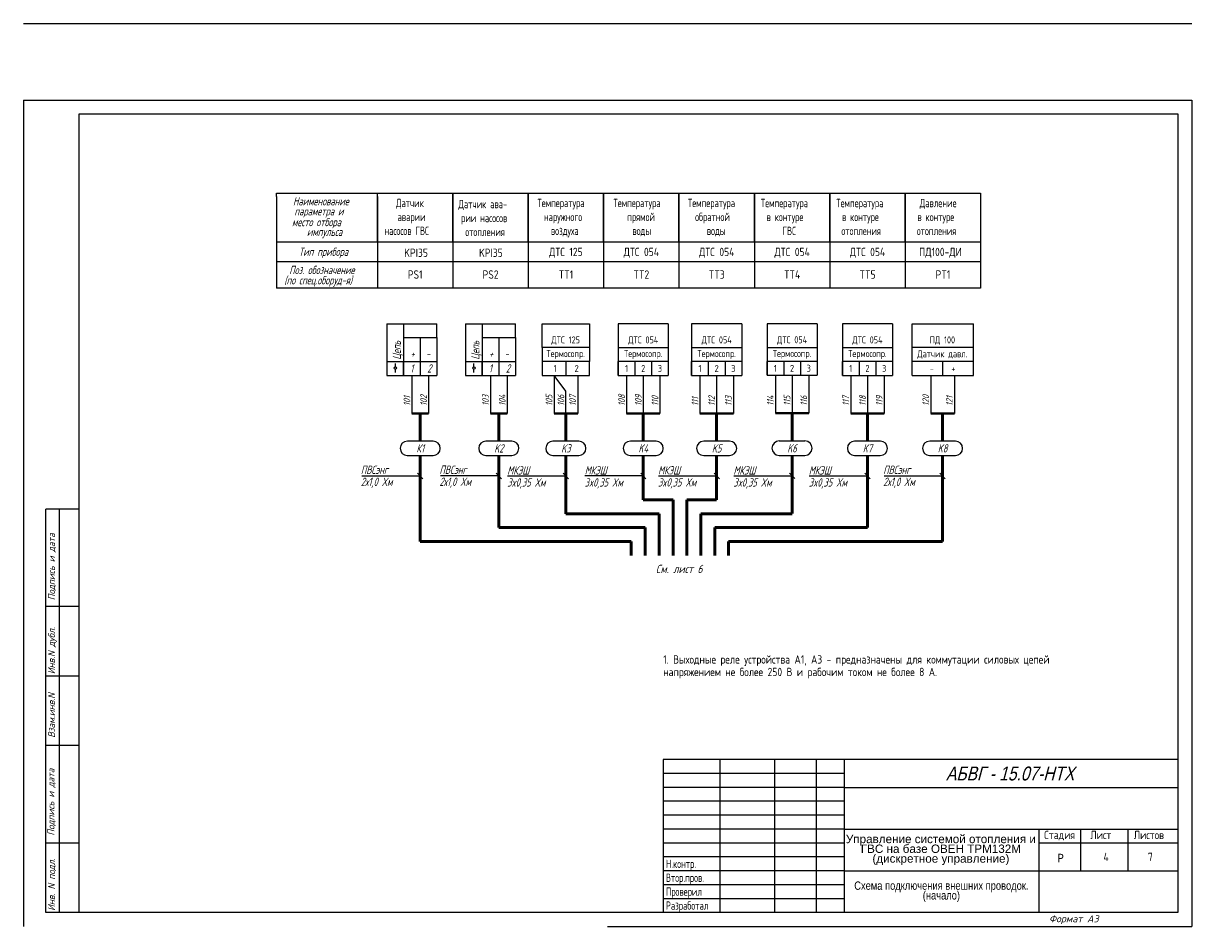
# Model space of a CAD drawing. Header units: millimetres. Extents: x 643 to 1239, y 174 to 2865.
# Tile 8 of 12: x 643 to 1065, y 1140 to 1465. Entities that reach past the tile are written whole.
import ezdxf
from ezdxf.enums import TextEntityAlignment as Align

# ---------------------------------------------------------------- set-up
doc = ezdxf.new("R2010")
doc.units = ezdxf.units.MM
for name, color, linetype in [('Размеры', 3, 'Continuous'), ('Текст', 7, 'Continuous'), ('Форматка', 4, 'Continuous')]:
    doc.layers.add(name, color=color, linetype=linetype)
doc.layers.add('Слой1', color=10, linetype='Continuous', lineweight=200, plot=False)
doc.styles.add('35', font='romans.shx', dxfattribs={"width": 0.7, "oblique": 15, "height": 3.5})
doc.styles.add('Arial', font='arial.ttf')
doc.styles.add('Romans8', font='romans8.shx', dxfattribs={"width": 0.8, "height": 3})
doc.styles.add('style3', font='simplex.shx', dxfattribs={"height": 3})
doc.styles.add('style4', font='romans.shx', dxfattribs={"width": 0.7, "height": 3})

msp = doc.modelspace()

# ---------------------------------------------------------------- linework, layer by layer
for p, q in [((734.07, 1402.78), (734.07, 1403.89)), ((734.07, 1403.89), (770.34, 1403.89)), ((770.34, 1386.31), (734.07, 1386.31)), ((770.34, 1386.31), (770.34, 1369.83)), ((797.45, 1386.31), (797.45, 1369.83)), ((824.55, 1386.31), (824.55, 1369.83)), ((851.66, 1386.31), (851.66, 1369.83)), ((878.76, 1386.31), (878.76, 1369.83)), ((905.86, 1386.31), (905.86, 1369.83)), ((932.97, 1386.31), (932.97, 1369.83)), ((960.07, 1386.31), (960.07, 1369.83)), ((987.18, 1386.31), (987.18, 1369.83)), ((734.07, 1379.33), (987.18, 1379.33)), ((987.18, 1369.83), (734.07, 1369.83)), ((962.55, 1338.44), (962.55, 1356.94)), ((984.7, 1338.44), (984.7, 1356.94)), ((838.1, 1332.76), (833.85, 1338.44)), ((838.1, 1324.81), (838.1, 1332.76)), ((790.39, 1314.81), (781.11, 1314.81)), ((818.64, 1314.81), (809.36, 1314.81)), ((842.75, 1314.81), (833.46, 1314.81)), ((870.57, 1314.81), (861.28, 1314.81)), ((896.95, 1314.81), (887.67, 1314.81)), ((924.06, 1314.86), (914.78, 1314.86)), ((951.16, 1314.81), (941.88, 1314.81)), ((978.17, 1314.81), (968.89, 1314.81)), ((784.79, 1303.27), (786.7, 1301.3)), ((813.06, 1303.27), (814.98, 1301.3)), ((837.14, 1303.27), (839.06, 1301.3)), ((864.99, 1303.27), (866.9, 1301.3)), ((891.38, 1303.27), (893.29, 1301.3)), ((918.48, 1303.32), (920.4, 1301.35)), ((945.56, 1303.27), (947.48, 1301.3)), ((972.6, 1303.27), (974.51, 1301.3))]:
    msp.add_line(p, q)
at = {"color": 7}
for p, q in [((734.07, 1402.78), (734.07, 1369.83)), ((770.34, 1402.78), (770.34, 1369.83)), ((773.75, 1356.94), (773.75, 1338.44)), ((773.75, 1356.94), (791.75, 1356.94)), ((779.75, 1356.94), (779.75, 1338.44)), ((802, 1356.94), (802, 1338.44)), ((802, 1356.94), (820, 1356.94)), ((808, 1356.94), (808, 1338.44)), ((829.6, 1348.44), (829.6, 1356.94)), ((829.6, 1356.94), (846.61, 1356.94)), ((846.61, 1356.94), (846.61, 1348.44)), ((856.92, 1356.94), (856.92, 1338.44)), ((856.92, 1356.94), (856.92, 1338.44)), ((874.92, 1356.94), (856.92, 1356.94)), ((874.92, 1356.94), (874.92, 1338.44)), ((883.31, 1356.94), (883.31, 1338.44)), ((883.31, 1356.94), (883.31, 1338.44)), ((901.31, 1356.94), (883.31, 1356.94)), ((901.31, 1356.94), (901.31, 1338.44)), ((910.42, 1356.99), (910.42, 1338.49)), ((910.42, 1356.99), (910.42, 1338.49)), ((928.42, 1356.99), (910.42, 1356.99)), ((928.42, 1356.99), (928.42, 1338.49)), ((937.52, 1356.94), (937.52, 1338.44)), ((937.52, 1356.94), (937.52, 1338.44)), ((955.52, 1356.94), (937.52, 1356.94)), ((955.52, 1356.94), (955.52, 1338.44)), ((962.55, 1356.94), (984.7, 1356.94)), ((779.75, 1352.1), (791.75, 1352.1)), ((785.75, 1352.1), (785.75, 1338.44)), ((791.75, 1352.1), (791.75, 1338.44)), ((808, 1352.1), (820, 1352.1)), ((814, 1352.1), (814, 1338.44)), ((820, 1352.1), (820, 1338.44)), ((829.6, 1348.44), (829.6, 1343.44)), ((846.61, 1348.44), (829.6, 1348.44)), ((846.61, 1348.44), (846.61, 1343.44)), ((856.92, 1348.44), (874.92, 1348.44)), ((883.31, 1348.44), (901.31, 1348.44)), ((910.42, 1348.49), (928.42, 1348.49)), ((937.52, 1348.44), (955.52, 1348.44)), ((984.7, 1348.44), (962.55, 1348.44)), ((773.75, 1343.44), (791.75, 1343.44)), ((776.79, 1341.54), (776.79, 1342.66)), ((779.75, 1338.44), (779.75, 1343.44)), ((802, 1343.44), (820, 1343.44)), ((805.05, 1341.54), (805.05, 1342.66)), ((808, 1338.44), (808, 1343.44)), ((838.1, 1343.44), (829.6, 1343.44)), ((829.6, 1343.44), (829.6, 1338.44)), ((838.1, 1343.44), (838.1, 1338.44)), ((846.61, 1343.44), (838.1, 1343.44)), ((846.61, 1338.44), (846.61, 1343.44)), ((856.92, 1338.44), (856.92, 1343.44)), ((856.92, 1338.44), (856.92, 1343.44)), ((862.92, 1343.44), (856.92, 1343.44)), ((862.92, 1343.44), (862.92, 1338.44)), ((868.92, 1343.44), (862.92, 1343.44)), ((868.92, 1343.44), (868.92, 1338.44)), ((874.92, 1343.44), (868.92, 1343.44)), ((883.31, 1338.44), (883.31, 1343.44)), ((883.31, 1338.44), (883.31, 1343.44)), ((889.31, 1343.44), (883.31, 1343.44)), ((889.31, 1343.44), (889.31, 1338.44)), ((895.31, 1343.44), (889.31, 1343.44)), ((895.31, 1343.44), (895.31, 1338.44)), ((901.31, 1343.44), (895.31, 1343.44)), ((910.42, 1338.49), (910.42, 1343.49)), ((910.42, 1338.49), (910.42, 1343.49)), ((916.42, 1343.49), (910.42, 1343.49)), ((916.42, 1343.49), (916.42, 1338.49)), ((922.42, 1343.49), (916.42, 1343.49)), ((922.42, 1343.49), (922.42, 1338.49)), ((928.42, 1343.49), (922.42, 1343.49)), ((937.52, 1338.44), (937.52, 1343.44)), ((937.52, 1338.44), (937.52, 1343.44)), ((943.52, 1343.44), (937.52, 1343.44)), ((943.52, 1343.44), (943.52, 1338.44)), ((949.52, 1343.44), (943.52, 1343.44)), ((949.52, 1343.44), (949.52, 1338.44)), ((955.52, 1343.44), (949.52, 1343.44)), ((973.53, 1343.44), (962.55, 1343.44)), ((973.53, 1343.44), (973.53, 1338.44)), ((984.7, 1343.44), (973.53, 1343.44)), ((773.75, 1338.44), (791.75, 1338.44)), ((776.79, 1339.51), (776.79, 1340.63)), ((782.75, 1338.44), (782.75, 1324.81)), ((788.75, 1338.44), (788.75, 1324.81)), ((802, 1338.44), (820, 1338.44)), ((805.05, 1339.51), (805.05, 1340.63)), ((811, 1338.44), (811, 1324.81)), ((817.01, 1338.44), (817.01, 1324.81)), ((829.6, 1338.44), (838.1, 1338.44)), ((833.85, 1338.44), (833.85, 1324.81)), ((838.1, 1338.44), (846.61, 1338.44)), ((842.36, 1338.44), (842.36, 1324.81)), ((856.92, 1338.44), (862.92, 1338.44)), ((859.92, 1338.44), (859.92, 1324.81)), ((862.92, 1338.44), (868.92, 1338.44)), ((865.92, 1338.44), (865.92, 1324.81)), ((868.92, 1338.44), (874.92, 1338.44)), ((871.92, 1338.44), (871.92, 1324.81)), ((883.31, 1338.44), (889.31, 1338.44)), ((886.31, 1338.44), (886.31, 1324.81)), ((889.31, 1338.44), (895.31, 1338.44)), ((892.31, 1338.44), (892.31, 1324.81)), ((895.31, 1338.44), (901.31, 1338.44)), ((898.31, 1338.44), (898.31, 1324.81)), ((910.42, 1338.49), (916.42, 1338.49)), ((913.42, 1338.49), (913.42, 1324.87)), ((916.42, 1338.49), (922.42, 1338.49)), ((919.42, 1338.49), (919.42, 1324.87)), ((922.42, 1338.49), (928.42, 1338.49)), ((925.42, 1338.49), (925.42, 1324.87)), ((937.52, 1338.44), (943.52, 1338.44)), ((940.52, 1338.44), (940.52, 1324.81)), ((943.52, 1338.44), (949.52, 1338.44)), ((946.52, 1338.44), (946.52, 1324.81)), ((949.52, 1338.44), (955.52, 1338.44)), ((952.52, 1338.44), (952.52, 1324.81)), ((962.55, 1338.44), (973.72, 1338.44)), ((969.28, 1338.44), (969.28, 1324.81)), ((973.53, 1338.44), (984.7, 1338.44)), ((977.79, 1338.44), (977.79, 1324.81)), ((781.08, 1309.64), (790.37, 1309.64)), ((809.34, 1309.64), (818.62, 1309.64)), ((833.44, 1309.64), (842.72, 1309.64)), ((861.26, 1309.64), (870.54, 1309.64)), ((887.65, 1309.64), (896.93, 1309.64)), ((914.75, 1309.69), (924.03, 1309.69)), ((941.85, 1309.64), (951.14, 1309.64)), ((968.87, 1309.64), (978.15, 1309.64))]:
    msp.add_line(p, q, dxfattribs=at)
at = {"color": 7, "lineweight": 40}
for p, q in [((782.75, 1324.81), (788.75, 1324.81)), ((811, 1324.81), (817.01, 1324.81)), ((833.85, 1324.81), (842.36, 1324.81)), ((859.92, 1324.81), (871.92, 1324.81)), ((886.31, 1324.81), (898.31, 1324.81)), ((913.42, 1324.87), (925.42, 1324.87)), ((940.52, 1324.81), (952.52, 1324.81)), ((969.28, 1324.81), (977.79, 1324.81))]:
    msp.add_line(p, q, dxfattribs=at)
at = {"color": 7, "lineweight": 50}
for p, q in [((785.75, 1324.81), (785.75, 1314.81)), ((814, 1324.81), (814, 1314.81)), ((838.1, 1324.81), (838.1, 1314.81)), ((865.92, 1324.81), (865.92, 1314.81)), ((892.31, 1324.81), (892.31, 1314.81)), ((919.42, 1324.81), (919.42, 1314.81)), ((946.52, 1324.81), (946.52, 1314.81)), ((973.53, 1324.81), (973.53, 1314.81))]:
    msp.add_line(p, q, dxfattribs=at)
at = {"lineweight": 50}
for p, q in [((785.75, 1309.64), (785.75, 1278.73)), ((814, 1309.64), (814, 1283.73)), ((838.1, 1309.64), (838.1, 1288.73)), ((865.92, 1309.64), (865.92, 1293.73)), ((892.31, 1309.64), (892.31, 1293.73)), ((919.42, 1309.69), (919.42, 1288.78)), ((946.52, 1309.64), (946.52, 1283.73)), ((973.53, 1309.64), (973.53, 1278.73)), ((865.92, 1293.73), (876.62, 1293.73)), ((876.62, 1273.73), (876.62, 1293.73)), ((876.62, 1293.73), (876.62, 1273.73)), ((881.62, 1273.73), (881.62, 1293.73)), ((881.62, 1293.73), (881.62, 1273.73)), ((881.62, 1293.73), (892.31, 1293.73)), ((838.1, 1288.73), (871.62, 1288.73)), ((871.62, 1273.73), (871.62, 1288.73)), ((871.62, 1288.73), (871.62, 1273.73)), ((886.62, 1273.73), (886.62, 1288.73)), ((886.62, 1288.73), (886.62, 1273.73)), ((919.42, 1288.73), (886.62, 1288.73)), ((814, 1283.73), (866.62, 1283.73)), ((866.62, 1273.73), (866.62, 1283.73)), ((866.62, 1283.73), (866.62, 1273.73)), ((891.62, 1273.73), (891.62, 1283.73)), ((891.62, 1283.73), (891.62, 1273.73)), ((946.52, 1283.73), (891.62, 1283.73)), ((785.75, 1278.73), (861.62, 1278.73)), ((861.62, 1273.73), (861.62, 1278.73)), ((896.62, 1273.73), (896.62, 1278.73)), ((973.53, 1278.73), (896.62, 1278.73))]:
    msp.add_line(p, q, dxfattribs=at)
at = {"color": 7, "linetype": 'Continuous'}
for p, q in [((785.75, 1302.29), (764.79, 1302.29)), ((814, 1302.31), (793.04, 1302.31)), ((838.1, 1302.29), (817.14, 1302.29)), ((865.92, 1302.31), (844.96, 1302.31)), ((892.33, 1302.29), (871.37, 1302.29)), ((919.42, 1302.29), (898.46, 1302.29)), ((946.52, 1302.29), (925.56, 1302.29)), ((973.53, 1302.29), (952.57, 1302.29))]:
    msp.add_line(p, q, dxfattribs=at)
for points in [[(770.34, 1403.89), (797.45, 1403.89), (797.45, 1386.31), (770.34, 1386.31)], [(797.45, 1403.89), (824.55, 1403.89), (824.55, 1386.31), (797.45, 1386.31)], [(824.55, 1403.89), (851.66, 1403.89), (851.66, 1386.31), (824.55, 1386.31)], [(824.55, 1403.89), (851.66, 1403.89), (851.66, 1386.31), (824.55, 1386.31)], [(851.66, 1403.89), (878.76, 1403.89), (878.76, 1386.31), (851.66, 1386.31)], [(878.76, 1403.89), (905.86, 1403.89), (905.86, 1386.31), (878.76, 1386.31)], [(905.86, 1403.89), (932.97, 1403.89), (932.97, 1386.31), (905.86, 1386.31)], [(932.97, 1403.89), (960.07, 1403.89), (960.07, 1386.31), (932.97, 1386.31)], [(960.07, 1403.89), (987.18, 1403.89), (987.18, 1386.31), (960.07, 1386.31)]]:
    msp.add_lwpolyline(points, close=True)
at = {"color": 7}
for centre in [(776.79, 1341.09), (805.05, 1341.09)]:
    msp.add_circle(centre, 0.452, dxfattribs=at)
for centre, start, end in [((781.11, 1312.23), 90, 269.4515), ((790.37, 1312.23), 270, 89.4515), ((809.36, 1312.23), 90, 269.4515), ((818.62, 1312.23), 270, 89.4515), ((833.46, 1312.23), 90, 269.4515), ((842.72, 1312.23), 270, 89.4515), ((861.28, 1312.23), 90, 269.4515), ((870.54, 1312.23), 270, 89.4515), ((887.67, 1312.23), 90, 269.4515), ((896.93, 1312.23), 270, 89.4515), ((914.78, 1312.28), 90, 269.4515), ((924.03, 1312.28), 270, 89.4515), ((941.88, 1312.23), 90, 269.4515), ((951.14, 1312.23), 270, 89.4515), ((968.89, 1312.23), 90, 269.4515), ((978.15, 1312.23), 270, 89.4515)]:
    msp.add_arc(centre, 2.59, start, end, dxfattribs=at)
at = {"layer": 'Размеры', "color": 7}
for p, q in [((791.75, 1352.1), (791.75, 1356.94)), ((820, 1352.1), (820, 1356.94))]:
    msp.add_line(p, q, dxfattribs=at)
at = {"layer": 'Слой1', "color": 7, "linetype": 'ByBlock', "lineweight": -3, "ltscale": 0.4}
for p, q in [((643.1, 1464.9), (1063.1, 1464.9)), ((643.1, 1464.9), (853.1, 1464.9)), ((643.1, 1464.9), (853.1, 1464.9)), ((643.1, 1437.4), (853.1, 1437.4)), ((853.1, 1437.4), (1063.1, 1437.4)), ((853.1, 1140.4), (1063.1, 1140.4)), ((853.1, 1140.4), (1063.1, 1140.4)), ((853.1, 1140.4), (1063.1, 1140.4))]:
    msp.add_line(p, q, dxfattribs=at)
at = {"layer": 'Слой1', "color": 7, "lineweight": -3}
for p, q in [((643.1, 1437.4), (643.1, 1140.4)), ((643.1, 1437.4), (643.1, 1140.4)), ((1063.1, 1437.4), (1063.1, 1140.4)), ((1063.1, 1437.4), (1063.1, 1140.4)), ((1063.1, 1437.4), (1063.1, 1140.4)), ((1063.1, 1437.4), (1063.1, 1140.4)), ((1063.1, 1437.4), (1063.1, 1140.4))]:
    msp.add_line(p, q, dxfattribs=at)
at = {"layer": 'Форматка', "color": 7, "lineweight": -3}
for p, q in [((663.1, 1145.4), (663.1, 1432.4)), ((663.1, 1432.4), (1058.1, 1432.4)), ((1058.1, 1432.4), (1058.1, 1145.4)), ((663.1, 1290.4), (651.1, 1290.4)), ((651.1, 1145.4), (651.1, 1290.4)), ((656.1, 1145.4), (656.1, 1290.4)), ((663.1, 1255.4), (651.1, 1255.4)), ((663.1, 1230.4), (651.1, 1230.4)), ((663.1, 1205.4), (651.1, 1205.4)), ((1058.1, 1200.4), (873.1, 1200.4)), ((873.1, 1200.4), (873.1, 1145.4)), ((893.48, 1200.4), (893.48, 1145.4)), ((913.1, 1200.4), (913.1, 1145.4)), ((928.1, 1200.4), (928.1, 1145.4)), ((938.1, 1200.4), (938.1, 1145.4)), ((938.1, 1195.4), (873.1, 1195.4)), ((938.1, 1190.4), (873.1, 1190.4)), ((938.1, 1190.4), (1058.1, 1190.4)), ((938.1, 1185.4), (873.1, 1185.4)), ((938.1, 1180.4), (873.1, 1180.4)), ((938.1, 1175.4), (873.1, 1175.4)), ((938.1, 1175.4), (1058.1, 1175.4)), ((1008.1, 1175.4), (1008.1, 1145.4)), ((1023.1, 1175.4), (1023.1, 1160.4)), ((1040.1, 1175.4), (1040.1, 1160.4)), ((663.1, 1170.4), (651.1, 1170.4)), ((938.1, 1170.4), (873.1, 1170.4)), ((1058.1, 1170.4), (1008.1, 1170.4)), ((938.1, 1165.4), (873.1, 1165.4)), ((938.1, 1160.4), (873.1, 1160.4)), ((938.1, 1160.4), (1058.1, 1160.4)), ((938.1, 1155.4), (873.1, 1155.4)), ((938.1, 1150.4), (873.1, 1150.4)), ((1058.1, 1145.4), (651.1, 1145.4))]:
    msp.add_line(p, q, dxfattribs=at)

# ---------------------------------------------------------------- texts
at = {"color": 7, "oblique": 15}
for s, style, width, p in [('Наименование', 'style4', 0.7, (740, 1399.53)), ('параметра и', 'style4', 0.7, (740.5, 1395.94)), ('место отбора', 'style4', 0.7, (739.64, 1392.04)), ('импульса', 'style4', 0.7, (745, 1388.54)), ('Тип прибора', 'style4', 0.7, (742.1, 1381.38)), ('Поз. обозначение', 'style4', 0.7, (738.65, 1374.83)), ('(по спец.оборуд-я)', 'style4', 0.7, (736.87, 1371.15)), ('+', 'style3', 0.669676, (782.22, 1344.68)), ('-', 'style3', 0.669676, (787.81, 1344.68)), ('+', 'style3', 0.669676, (810.47, 1344.68)), ('-', 'style3', 0.669676, (816.06, 1344.68)), ('1', 'style3', 0.669676, (782.16, 1339.46)), ('2', 'style3', 0.669676, (788.27, 1339.46)), ('1', 'style3', 0.669676, (810.42, 1339.46)), ('2', 'style3', 0.669676, (816.53, 1339.46))]:
    msp.add_text(s, height=3, dxfattribs=dict(at, style=style, width=width)).set_placement(p)
at = {"color": 7, "style": 'style4', "oblique": 15}
for s, height, width, p in [('Цепь', 3, 0.7, (778.79, 1344.08)), ('Цепь', 3, 0.7, (807.04, 1344.08)), ('101', 2.4, 0.700428, (782.16, 1327.48)), ('102', 2.4, 0.700428, (788.17, 1327.48)), ('103', 2.4, 0.700428, (810.41, 1327.48)), ('104', 2.4, 0.700428, (816.42, 1327.48)), ('105', 2.4, 0.700428, (833.26, 1327.48)), ('106', 2.4, 0.700428, (837.52, 1327.48)), ('107', 2.4, 0.700428, (841.77, 1327.48)), ('108', 2.4, 0.700428, (859.34, 1327.48)), ('109', 2.4, 0.700428, (865.34, 1327.48)), ('110', 2.4, 0.700428, (871.34, 1327.48)), ('111', 2.4, 0.700428, (885.73, 1327.48)), ('112', 2.4, 0.700428, (891.73, 1327.48)), ('113', 2.4, 0.700428, (897.73, 1327.48)), ('114', 2.4, 0.700428, (912.83, 1327.53)), ('115', 2.4, 0.700428, (918.83, 1327.53)), ('116', 2.4, 0.700428, (924.83, 1327.53)), ('117', 2.4, 0.700428, (939.94, 1327.48)), ('118', 2.4, 0.700428, (945.94, 1327.48)), ('119', 2.4, 0.700428, (951.94, 1327.48)), ('120', 2.4, 0.700428, (968.69, 1327.48)), ('121', 2.4, 0.700428, (977.2, 1327.48))]:
    msp.add_text(s, height=height, rotation=90, dxfattribs=dict(at, width=width)).set_placement(p)
for s, width, p in [('К1', 0.7, (785.74, 1312.23)), ('K2', 0.7, (813.99, 1312.23)), ('K3', 0.7, (838.09, 1312.23)), ('K4', 0.7, (865.91, 1312.23)), ('K5', 0.7, (892.3, 1312.23)), ('K6', 0.7, (919.4, 1312.28)), ('K7', 0.7, (946.51, 1312.23)), ('K8', 0.7, (973.52, 1312.23)), ('См. лист 6', 0.8, (878.83, 1268.9))]:
    msp.add_text(s, height=3, dxfattribs=dict(at, width=width)).set_placement(p, align=Align.MIDDLE_CENTER)
at = {"color": 0, "style": 'style3', "oblique": 15, "width": 0.7}
for s, p in [('ПВСэнг  ', (764.4, 1303.03)), ('ПВСэнг  ', (792.66, 1303.05)), ('МКЭШ', (817.03, 1302.81)), ('МКЭШ', (844.87, 1302.81)), ('МКЭШ', (871.24, 1302.83)), ('МКЭШ', (898.35, 1302.81)), ('МКЭШ', (925.45, 1302.81)), ('ПВСэнг  ', (952.19, 1303.03)), ('2х1,0 Xм', (764.4, 1298.7)), ('2х1,0 Xм', (792.66, 1298.73)), ('3x0,35 Xм', (817.03, 1298.48)), ('3x0,35 Xм', (844.87, 1298.48)), ('3x0,35 Xм', (871.24, 1298.5)), ('3x0,35 Xм', (898.35, 1298.48)), ('3x0,35 Xм', (925.45, 1298.48)), ('2х1,0 Xм', (952.19, 1298.7))]:
    msp.add_text(s, height=3, dxfattribs=at).set_placement(p)
at = {"lineweight": -3, "style": 'Arial', "oblique": 15, "width": 0.8}
msp.add_text('АБВГ - 15.07-НТХ', height=5, dxfattribs=at).set_placement((1020.86, 1195.39), align=Align.MIDDLE_RIGHT)
at = {"color": 7, "style": 'Arial', "width": 0.8}
msp.add_text('Р', height=3, dxfattribs=at).set_placement((1014.87, 1163.52))
at = {"char_height": 3, "attachment_point": 1, "style": 'style4'}
for s, width, insert in [('\\pi4.3935;Датчик \\P\\pi4.9435;аварии\\P\\pi0.24345;насосов ГВС', 20.9869, (772.63, 1401.9)), ('\\pi2.0294;Датчик ава-\\P\\pi2.9794;рии насосов \\P\\pi4.4794;отопления', 26.2588, (797.45, 1401.5)), ('\\pi-0.057397;Температура \\P\\pi2.2926;наружного \\P\\pi4.7926;воздуха', 20.8852, (827.93, 1401.9)), ('\\pi-0.23148;Температура \\P\\pi4.7185;прямой \\P\\pi6.5685;воды', 20.537, (855.44, 1401.9)), ('\\pi0.5293;Температура\\P\\pi3.1293;обратной\\P\\pi7.3293;воды', 22.0586, (881.44, 1401.9)), ('\\pi2.3415;Температура\\P\\pi4.3915;в контуре\\P\\pi10.091;ГВС', 25.6829, (905.86, 1401.88)), ('\\pi2.3415;Температура\\P\\pi4.3915;в контуре\\P\\pi4.1915;отопления', 25.6829, (932.97, 1401.88)), ('\\pi5.2415;Давление\\P\\pi4.3915;в контуре\\P\\pi4.1915;отопления', 25.6829, (960.07, 1401.88))]:
    msp.add_mtext_dynamic_manual_height_columns(s, width=width, gutter_width=15, heights=[0], dxfattribs=dict(at, insert=insert))
at = {"insert": (972.92, 1167.9), "char_height": 3, "width": 68.1641, "attachment_point": 5, "line_spacing_factor": 0.7, "style": 'Arial'}
msp.add_mtext('Управление системой отопления и ГВС на базе ОВЕН ТРМ132М (дискретное управление)', dxfattribs=at)
at = {"color": 7, "insert": (973.1, 1152.9), "char_height": 3, "width": 70, "attachment_point": 5, "line_spacing_factor": 0.7, "style": 'Arial'}
msp.add_mtext('\\pt24;{\\W0.8;Схема подключения внешних проводок. (начало)}', dxfattribs=at)
at = {"layer": 'Текст', "color": 0, "line_spacing_factor": 0.9, "style": 'Romans8'}
for s, insert, char_height, width, attachment_point in [('\\A1;KPI35', (784.24, 1382.5), 3, 22.9651, 5), ('\\A1;KPI35', (811.14, 1382.5), 3, 22.9651, 5), ('\\A1;ДТС 125', (838.1, 1382.5), 3, 22.9651, 5), ('\\A1;ДТС 054', (865.23, 1382.5), 3, 22.9651, 5), ('\\A1;ДТС 054', (892.33, 1382.5), 3, 22.9651, 5), ('\\A1;ДТС 054', (919.44, 1382.5), 3, 22.9651, 5), ('\\A1;ДТС 054', (946.54, 1382.5), 3, 22.9651, 5), ('\\A1;ПД100-ДИ', (972.75, 1382.5), 3, 22.9651, 5), ('\\A1;PS1', (783.93, 1374.69), 3, 28, 5), ('\\A1;PS2', (811.03, 1374.69), 3, 28, 5), ('\\A1;TT1', (838.14, 1374.69), 3, 28, 5), ('\\A1;TT2', (865.24, 1374.69), 3, 28, 5), ('\\A1;TT3', (892.35, 1374.69), 3, 28, 5), ('\\A1;TT4', (919.45, 1374.69), 3, 28, 5), ('\\A1;TT5', (946.56, 1374.69), 3, 28, 5), ('\\A1;PT1', (973.66, 1374.69), 3, 28, 5), ('\\A1;ДТС 125', (838.03, 1350.94), 2.5, 18, 5), ('\\A1;ДТС 054', (865.92, 1350.94), 2.5, 18, 5), ('\\A1;ДТС 054', (892.31, 1350.94), 2.5, 18, 5), ('\\A1;ДТС 054', (919.42, 1350.99), 2.5, 18, 5), ('\\A1;ДТС 054', (946.52, 1350.94), 2.5, 18, 5), ('\\A1;ПД 100', (973.46, 1350.94), 2.5, 18, 5), ('\\A1;Термосопр.', (838.03, 1345.94), 2.5, 18, 5), ('\\A1;Термосопр.', (865.92, 1345.94), 2.5, 18, 5), ('\\A1;Термосопр.', (892.31, 1345.94), 2.5, 18, 5), ('\\A1;Термосопр.', (919.42, 1345.99), 2.5, 18, 5), ('\\A1;Термосопр.', (946.52, 1345.94), 2.5, 18, 5), ('\\A1;Датчик давл.', (973.46, 1345.94), 2.5, 21.4837, 5), ('\\A1;1', (834.23, 1340.94), 2.5, 7.7503, 5), ('\\A1;2', (841.98, 1340.94), 2.5, 7.7503, 5), ('\\A1;1', (859.92, 1340.94), 2.5, 6, 5), ('\\A1;2', (865.92, 1340.94), 2.5, 6, 5), ('\\A1;3', (871.92, 1340.94), 2.5, 6, 5), ('\\A1;1', (886.31, 1340.94), 2.5, 6, 5), ('\\A1;2', (892.31, 1340.94), 2.5, 6, 5), ('\\A1;3', (898.31, 1340.94), 2.5, 6, 5), ('\\A1;1', (913.42, 1340.99), 2.5, 6, 5), ('\\A1;2', (919.42, 1340.99), 2.5, 6, 5), ('\\A1;3', (925.42, 1340.99), 2.5, 6, 5), ('\\A1;1', (940.52, 1340.94), 2.5, 6, 5), ('\\A1;2', (946.52, 1340.94), 2.5, 6, 5), ('\\A1;3', (952.52, 1340.94), 2.5, 6, 5), ('\\A1;+', (977.41, 1340.94), 2.5, 7.7503, 5), ('\\A1;-', (969.66, 1340.94), 2.5, 7.7503, 5), ('\\A1;1. Выходные реле устройства А1, А3 - предназначены для коммутации силовых цепей \\Pнапряжением не более 250 В и рабочим током не более 8 А.', (873.1, 1237.87), 3, 176.9022, 1)]:
    msp.add_mtext(s, dxfattribs=dict(at, insert=insert, char_height=char_height, width=width, attachment_point=attachment_point))
at = {"layer": 'Текст', "color": 7, "ltscale": 6.666667, "char_height": 3, "style": 'Romans8'}
for s, insert, width, attachment_point in [('Стадия', (1015.6, 1174.79), 15, 2), ('\\pi3.55;Лист', (1023.1, 1174.79), 15, 1), ('\\pi4.1499;Листов', (1038.1, 1174.79), 20, 1)]:
    msp.add_mtext(s, dxfattribs=dict(at, insert=insert, width=width, attachment_point=attachment_point))
at = {"layer": 'Текст', "color": 7, "insert": (874.05, 1179.44), "char_height": 3, "width": 21.4279, "attachment_point": 1, "style": 'Romans8'}
msp.add_mtext('{\\W0.7;\\P\\P\\PН.контр.   \\PВтор.пров.\\PПроверил\\PРазработал}', dxfattribs=at)
at = {"layer": 'Текст', "color": 7, "ltscale": 100, "char_height": 3, "width": 19.7446, "attachment_point": 5, "style": 'Romans8'}
for s, insert in [('\\A1;4', (1032.33, 1165.4)), ('\\A1;7', (1048.23, 1165.4))]:
    msp.add_mtext(s, dxfattribs=dict(at, insert=insert))
at = {"layer": 'Форматка', "color": 7, "lineweight": -3, "style": '35', "oblique": 15, "width": 0.9}
for s, p in [('Подпись и дата', (654.44, 1257.64)), ('Инв.N дубл.', (654.44, 1231.1)), ('Взам.инв.N', (654.44, 1208.22)), ('Подпись и дата', (654.24, 1173.07)), ('Инв. N подл.', (654.44, 1146.03))]:
    msp.add_text(s, height=2.5, rotation=90, dxfattribs=at).set_placement(p)
at = {"layer": 'Форматка', "color": 7, "lineweight": -3, "style": '35', "oblique": 15}
msp.add_text('Формат А3', height=2.5, dxfattribs=at).set_placement((1011.81, 1141.93))

doc.saveas('drawing.dxf')
